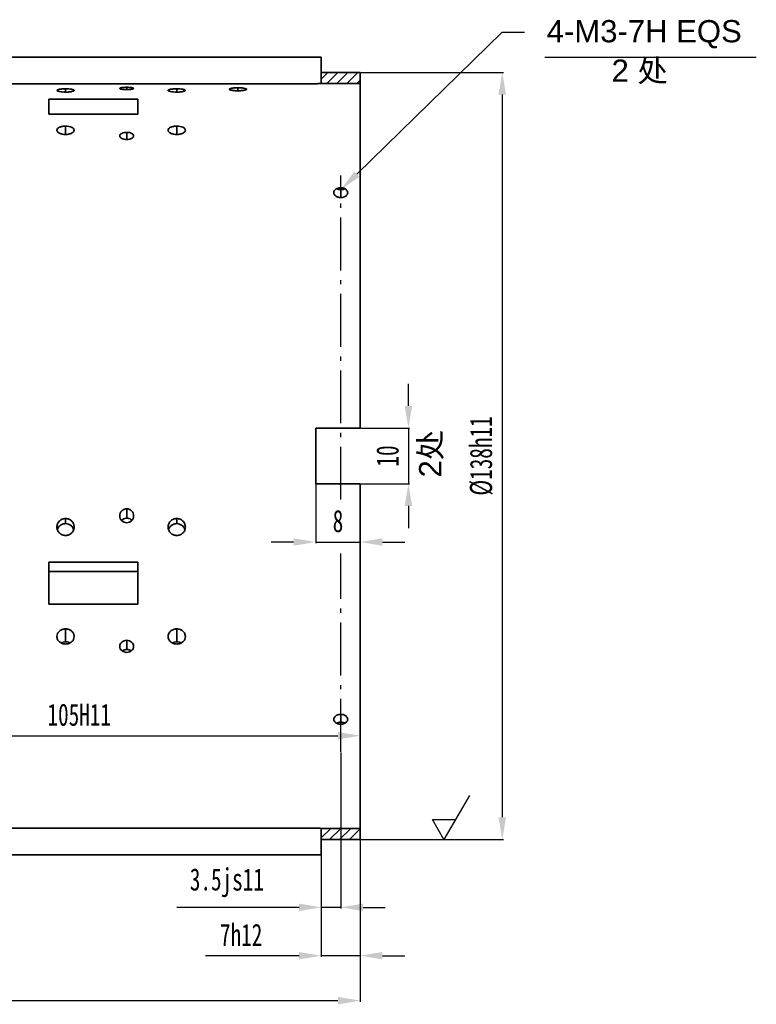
# Model space of a CAD drawing. Header units: millimetres. Extents: x -33921 to -29933, y -26486 to -26076.
# Tile 5 of 34: x -33650 to -33584, y -26283 to -26194. Entities that reach past the tile are written whole.
import ezdxf
from ezdxf import colors
from ezdxf.entities.mleader import LeaderData, LeaderLine
from ezdxf.math import Vec2, Vec3

# ---------------------------------------------------------------- set-up
doc = ezdxf.new("R2010")
doc.units = ezdxf.units.MM
doc.linetypes.add('GEN7A', pattern=[6.875, 4.75, -0.875, 0.375, -0.875])
doc.layers.add('尺寸', color=7, linetype='Continuous')
doc.layers.add('尺寸线', color=5, linetype='Continuous', lineweight=15)
doc.styles.add('SLDTEXTSTYLE5', font='TXT', dxfattribs={"width": 0.7})
doc.styles.get("Standard").update_dxf_attribs({"font": 'arial.ttf', "height": 1})
doc.dimstyles.new('1-2 v', dxfattribs={"dimtxt": 2, "dimasz": 2, "dimexe": 0.1, "dimexo": 0.05, "dimgap": 0.875, "dimtad": 1, "dimlfac": 2, "dimrnd": 1e-09, "dimzin": 12, "dimdsep": 46, "dimtxsty": 'SLDTEXTSTYLE5', "dimcen": 0.09, "dimclrd": 5, "dimclre": 5, "dimclrt": 5, "dimadec": 0, "dimazin": 3, "dimtfac": 1, "dimtmove": 0, "dimatfit": 3, "dimfxl": 1, "dimfrac": 2, "dimtolj": 1, "dimtzin": 12, "dimarcsym": 0})
pattern_1 = [(45, (-710.999, 1219.1839), (-0.449012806, 0.449012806), [])]

# ---------------------------------------------------------------- blocks, each defined once
blk = doc.blocks.new('*D577')
at = {"layer": 'Defpoints', "color": 0, "transparency": 16777216}
for p in [(-33619.472, -26267.969), (-33622.972, -26269.337), (-33619.472, -26278.421)]:
    blk.add_point(p, dxfattribs=at)
at = {"layer": '尺寸线', "color": 5, "lineweight": -2, "transparency": 16777216}
for p, q in [((-33619.472, -26268.019), (-33619.472, -26278.521)), ((-33622.972, -26269.387), (-33622.972, -26278.521)), ((-33624.972, -26278.421), (-33633.389, -26278.421)), ((-33619.472, -26278.421), (-33622.972, -26278.421)), ((-33617.472, -26278.421), (-33615.472, -26278.421))]:
    blk.add_line(p, q, dxfattribs=at)
at = {"layer": '尺寸线', "color": 5, "transparency": 16777216}
for points in [[(-33624.972, -26278.087), (-33624.972, -26278.754), (-33622.972, -26278.421)], [(-33617.472, -26278.087), (-33617.472, -26278.754), (-33619.472, -26278.421)]]:
    blk.add_solid(points, dxfattribs=at)
at = {"layer": '尺寸线', "color": 5, "transparency": 16777216, "insert": (-33630.181, -26276.546), "char_height": 2, "attachment_point": 5, "style": 'SLDTEXTSTYLE5'}
blk.add_mtext('\\A1;7h12', dxfattribs=at)
blk = doc.blocks.new('*D581')
at = {"layer": 'Defpoints', "color": 0, "transparency": 16777216}
for p in [(-33619.472, -26230.969), (-33619.472, -26235.969), (-33615.139, -26235.969)]:
    blk.add_point(p, dxfattribs=at)
at = {"layer": '尺寸线', "color": 5, "lineweight": -2, "transparency": 16777216}
for p, q in [((-33615.139, -26228.969), (-33615.139, -26226.969)), ((-33619.422, -26230.969), (-33615.039, -26230.969)), ((-33615.139, -26230.969), (-33615.139, -26235.969)), ((-33619.422, -26235.969), (-33615.039, -26235.969)), ((-33615.139, -26237.969), (-33615.139, -26239.969))]:
    blk.add_line(p, q, dxfattribs=at)
at = {"layer": '尺寸线', "color": 5, "transparency": 16777216}
for points in [[(-33615.473, -26228.969), (-33614.806, -26228.969), (-33615.139, -26230.969)], [(-33615.473, -26237.969), (-33614.806, -26237.969), (-33615.139, -26235.969)]]:
    blk.add_solid(points, dxfattribs=at)
at = {"layer": '尺寸线', "color": 5, "transparency": 16777216, "insert": (-33617.014, -26233.469), "char_height": 2, "attachment_point": 5, "rotation": 90, "style": 'SLDTEXTSTYLE5'}
blk.add_mtext('\\A1;10', dxfattribs=at)
blk = doc.blocks.new('*D582')
at = {"layer": 'Defpoints', "color": 0, "transparency": 16777216}
for p in [(-33623.472, -26235.969), (-33619.472, -26235.969), (-33619.472, -26241.213)]:
    blk.add_point(p, dxfattribs=at)
at = {"layer": '尺寸线', "color": 5, "lineweight": -2, "transparency": 16777216}
for p, q in [((-33623.472, -26236.019), (-33623.472, -26241.313)), ((-33619.472, -26236.019), (-33619.472, -26241.313)), ((-33625.472, -26241.213), (-33627.472, -26241.213)), ((-33623.472, -26241.213), (-33619.472, -26241.213)), ((-33617.472, -26241.213), (-33615.472, -26241.213))]:
    blk.add_line(p, q, dxfattribs=at)
at = {"layer": '尺寸线', "color": 5, "transparency": 16777216}
for points in [[(-33625.472, -26240.88), (-33625.472, -26241.546), (-33623.472, -26241.213)], [(-33617.472, -26240.88), (-33617.472, -26241.546), (-33619.472, -26241.213)]]:
    blk.add_solid(points, dxfattribs=at)
at = {"layer": '尺寸线', "color": 5, "transparency": 16777216, "insert": (-33621.472, -26239.338), "char_height": 2, "attachment_point": 5, "style": 'SLDTEXTSTYLE5'}
blk.add_mtext('\\A1;8', dxfattribs=at)
blk = doc.blocks.new('*D587')
at = {"layer": 'Defpoints', "color": 0, "transparency": 16777216}
for p in [(-33619.472, -26198.969), (-33619.472, -26267.969), (-33606.699, -26267.969)]:
    blk.add_point(p, dxfattribs=at)
at = {"layer": '尺寸线', "color": 5, "lineweight": -2, "transparency": 16777216}
for p, q in [((-33619.422, -26198.969), (-33606.599, -26198.969)), ((-33606.699, -26200.969), (-33606.699, -26265.969)), ((-33619.422, -26267.969), (-33606.599, -26267.969))]:
    blk.add_line(p, q, dxfattribs=at)
at = {"layer": '尺寸线', "color": 5, "transparency": 16777216}
for points in [[(-33607.033, -26200.969), (-33606.366, -26200.969), (-33606.699, -26198.969)], [(-33607.033, -26265.969), (-33606.366, -26265.969), (-33606.699, -26267.969)]]:
    blk.add_solid(points, dxfattribs=at)
at = {"layer": '尺寸线', "color": 5, "transparency": 16777216, "insert": (-33608.574, -26233.469), "char_height": 2, "attachment_point": 5, "rotation": 90, "style": 'SLDTEXTSTYLE5'}
blk.add_mtext('\\A1;%%C138h11', dxfattribs=at)
blk = doc.blocks.new('*D589')
at = {"layer": 'Defpoints', "color": 0, "transparency": 16777216}
for p in [(-33619.472, -26267.969), (-33688.472, -26268.594), (-33619.472, -26282.46)]:
    blk.add_point(p, dxfattribs=at)
at = {"layer": '尺寸线', "color": 5, "lineweight": -2, "transparency": 16777216}
for p, q in [((-33619.472, -26268.019), (-33619.472, -26282.56)), ((-33688.472, -26268.644), (-33688.472, -26282.56)), ((-33686.472, -26282.46), (-33621.472, -26282.46))]:
    blk.add_line(p, q, dxfattribs=at)
at = {"layer": '尺寸线', "color": 5, "transparency": 16777216}
for points in [[(-33686.472, -26282.126), (-33686.472, -26282.793), (-33688.472, -26282.46)], [(-33621.472, -26282.126), (-33621.472, -26282.793), (-33619.472, -26282.46)]]:
    blk.add_solid(points, dxfattribs=at)
at = {"layer": '尺寸线', "color": 5, "transparency": 16777216, "insert": (-33654.061, -26280.585), "char_height": 2, "attachment_point": 5, "style": 'SLDTEXTSTYLE5'}
blk.add_mtext('\\A1;138h11', dxfattribs=at)
blk = doc.blocks.new('*D590')
at = {"layer": 'Defpoints', "color": 0, "transparency": 16777216}
for p in [(-33619.472, -26258.631), (-33671.966, -26266.969), (-33619.472, -26266.969)]:
    blk.add_point(p, dxfattribs=at)
at = {"layer": '尺寸线', "color": 5, "lineweight": -2, "transparency": 16777216}
for p, q in [((-33671.966, -26266.919), (-33671.966, -26258.531)), ((-33669.966, -26258.631), (-33621.472, -26258.631)), ((-33619.472, -26266.919), (-33619.472, -26258.531))]:
    blk.add_line(p, q, dxfattribs=at)
at = {"layer": '尺寸线', "color": 5, "transparency": 16777216}
for points in [[(-33669.966, -26258.297), (-33669.966, -26258.964), (-33671.966, -26258.631)], [(-33621.472, -26258.297), (-33621.472, -26258.964), (-33619.472, -26258.631)]]:
    blk.add_solid(points, dxfattribs=at)
at = {"layer": '尺寸线', "color": 5, "transparency": 16777216, "insert": (-33644.741, -26256.756), "char_height": 2, "attachment_point": 5, "style": 'SLDTEXTSTYLE5'}
blk.add_mtext('\\A1;105H11', dxfattribs=at)
blk = doc.blocks.new('*D592')
at = {"layer": 'Defpoints', "color": 0, "transparency": 16777216}
for p in [(-33621.222, -26260.078), (-33622.972, -26267.969), (-33621.222, -26274.071)]:
    blk.add_point(p, dxfattribs=at)
at = {"layer": '尺寸线', "color": 5, "lineweight": -2, "transparency": 16777216}
for p, q in [((-33621.222, -26260.128), (-33621.222, -26274.171)), ((-33622.972, -26268.019), (-33622.972, -26274.171)), ((-33624.972, -26274.071), (-33635.956, -26274.071)), ((-33621.222, -26274.071), (-33622.972, -26274.071)), ((-33619.222, -26274.071), (-33617.222, -26274.071))]:
    blk.add_line(p, q, dxfattribs=at)
at = {"layer": '尺寸线', "color": 5, "transparency": 16777216}
for points in [[(-33624.972, -26273.737), (-33624.972, -26274.404), (-33622.972, -26274.071)], [(-33619.222, -26273.737), (-33619.222, -26274.404), (-33621.222, -26274.071)]]:
    blk.add_solid(points, dxfattribs=at)
at = {"layer": '尺寸线', "color": 5, "transparency": 16777216, "insert": (-33631.464, -26271.862), "char_height": 2, "attachment_point": 5, "style": 'SLDTEXTSTYLE5'}
blk.add_mtext('\\A1;3.5js11', dxfattribs=at)

msp = doc.modelspace()

# ---------------------------------------------------------------- hatches: boundary and pattern name
at = {"layer": '尺寸', "linetype": 'Continuous', "lineweight": 18}
h = msp.add_hatch(dxfattribs=at)
h.set_pattern_fill('ANSI31', color=5, scale=0.2, style=0)
h.set_pattern_definition(pattern_1)
h.paths.add_polyline_path([(-33622.9723, -26199.9686), (-33619.4723, -26199.9686), (-33619.4723, -26198.9686), (-33622.9723, -26198.9686)], flags=0)
h = msp.add_hatch(dxfattribs=at)
h.set_pattern_fill('ANSI31', color=5, scale=0.2, style=0)
h.set_pattern_definition(pattern_1)
h.paths.add_polyline_path([(-33619.4723, -26266.9686), (-33622.9723, -26266.9686), (-33622.9723, -26267.9686), (-33619.4723, -26267.9686)], flags=0)

# ---------------------------------------------------------------- linework, layer by layer
at = {"color": 7, "linetype": 'Continuous', "lineweight": 35}
for p, q in [((-33622.9723, -26197.5999), (-33668.3373, -26197.5999)), ((-33622.9723, -26197.5999), (-33622.9723, -26198.9686)), ((-33622.9723, -26199.9686), (-33622.9723, -26198.9686)), ((-33619.4723, -26198.9686), (-33622.9723, -26198.9686)), ((-33619.4723, -26199.9686), (-33619.4723, -26198.9686)), ((-33668.3373, -26200.0022), (-33624.4723, -26200.0022)), ((-33645.9723, -26200.7407), (-33645.9723, -26200.445)), ((-33640.4723, -26200.5119), (-33640.4723, -26200.3075)), ((-33635.9723, -26200.7407), (-33635.9723, -26200.445)), ((-33630.4723, -26200.6209), (-33630.4723, -26200.3518)), ((-33619.4723, -26199.9686), (-33622.9723, -26199.9686)), ((-33619.4723, -26230.9686), (-33619.4723, -26199.9686)), ((-33639.4723, -26201.361), (-33647.4723, -26201.361)), ((-33647.4723, -26202.729), (-33647.4723, -26201.361)), ((-33639.4723, -26201.361), (-33639.4723, -26202.729)), ((-33647.4723, -26202.729), (-33639.4723, -26202.729)), ((-33645.9723, -26204.5524), (-33645.9723, -26203.8009)), ((-33635.9723, -26204.5524), (-33635.9723, -26203.8009)), ((-33640.4723, -26205.0103), (-33640.4723, -26204.3597)), ((-33621.2223, -26209.5193), (-33621.2223, -26210.2265)), ((-33619.4723, -26230.9686), (-33623.4723, -26230.9686)), ((-33623.4723, -26235.9686), (-33623.4723, -26230.9686)), ((-33623.4723, -26235.9686), (-33619.4723, -26235.9686)), ((-33619.4723, -26266.9686), (-33619.4723, -26235.9686)), ((-33640.4723, -26238.222), (-33640.4723, -26239.0594)), ((-33645.9723, -26239.0982), (-33645.9723, -26239.5562)), ((-33635.9723, -26239.0982), (-33635.9723, -26239.5562)), ((-33639.4723, -26243.0264), (-33647.4723, -26243.0264)), ((-33647.4723, -26246.7852), (-33647.4723, -26243.0264)), ((-33639.4723, -26243.0264), (-33639.4723, -26246.7852)), ((-33647.4723, -26243.8486), (-33639.4723, -26243.8486)), ((-33647.4723, -26246.7852), (-33639.4723, -26246.7852)), ((-33645.9723, -26249.0275), (-33645.9723, -26250.1913)), ((-33635.9723, -26249.0275), (-33635.9723, -26250.1913)), ((-33640.4723, -26250.0493), (-33640.4723, -26250.8812)), ((-33621.2223, -26257.4178), (-33621.2223, -26256.7106)), ((-33624.4723, -26266.935), (-33668.3373, -26266.935)), ((-33622.9723, -26266.9686), (-33619.4723, -26266.9686)), ((-33622.9723, -26267.9686), (-33622.9723, -26266.9686)), ((-33619.4723, -26267.9686), (-33619.4723, -26266.9686)), ((-33622.9723, -26267.9686), (-33619.4723, -26267.9686)), ((-33622.9723, -26267.9686), (-33622.9723, -26269.3372)), ((-33668.3373, -26269.3372), (-33622.9723, -26269.3372))]:
    msp.add_line(p, q, dxfattribs=at)
at = {"color": 1, "linetype": 'GEN7A'}
for p, q in [((-33621.2223, -26237.399), (-33621.2223, -26208.2285)), ((-33621.2223, -26260.0778), (-33621.2223, -26242.2444))]:
    msp.add_line(p, q, dxfattribs=at)
msp.add_lwpolyline([(-33609.6616, -26264.0086), (-33611.9479, -26267.9686), (-33612.9872, -26266.1686), (-33610.9087, -26266.1686)])
at = {"color": 7, "linetype": 'Continuous', "lineweight": 35}
for points, knots in [([(-33645.9723, -26200.445), (-33646.0235, -26200.445), (-33646.0739, -26200.4458), (-33646.1729, -26200.4491), (-33646.2221, -26200.4516), (-33646.316, -26200.4583), (-33646.3605, -26200.4623), (-33646.4447, -26200.472), (-33646.4846, -26200.4776), (-33646.5919, -26200.4964), (-33646.6496, -26200.5117), (-33646.7269, -26200.5457), (-33646.7473, -26200.5647), (-33646.7474, -26200.5936), (-33646.7424, -26200.6035), (-33646.7226, -26200.6229), (-33646.708, -26200.6324), (-33646.6692, -26200.6512), (-33646.645, -26200.6603), (-33646.5889, -26200.6774), (-33646.5569, -26200.6854), (-33646.4485, -26200.7079), (-33646.3632, -26200.7199), (-33646.1754, -26200.7364), (-33646.0747, -26200.7407), (-33645.9723, -26200.7407)], [0, 0, 0, 0, 0.0625, 0.0625, 0.125, 0.125, 0.1875, 0.1875, 0.25, 0.25, 0.375, 0.375, 0.5, 0.5, 0.5625, 0.5625, 0.625, 0.625, 0.6875, 0.6875, 0.75, 0.75, 0.875, 0.875, 1, 1, 1, 1]), ([(-33645.9723, -26200.7407), (-33645.9211, -26200.7407), (-33645.8708, -26200.7397), (-33645.7718, -26200.7355), (-33645.7225, -26200.7323), (-33645.6287, -26200.7241), (-33645.5842, -26200.719), (-33645.5, -26200.7072), (-33645.4601, -26200.7004), (-33645.3528, -26200.6782), (-33645.2951, -26200.6606), (-33645.2178, -26200.6234), (-33645.1974, -26200.6034), (-33645.1973, -26200.5745), (-33645.2023, -26200.5648), (-33645.2221, -26200.5463), (-33645.2367, -26200.5374), (-33645.2755, -26200.5203), (-33645.2997, -26200.5121), (-33645.3558, -26200.4972), (-33645.3878, -26200.4903), (-33645.4962, -26200.4713), (-33645.5815, -26200.4616), (-33645.7693, -26200.4484), (-33645.8699, -26200.445), (-33645.9723, -26200.445)], [0, 0, 0, 0, 0.0625, 0.0625, 0.125, 0.125, 0.1875, 0.1875, 0.25, 0.25, 0.375, 0.375, 0.5, 0.5, 0.5625, 0.5625, 0.625, 0.625, 0.6875, 0.6875, 0.75, 0.75, 0.875, 0.875, 1, 1, 1, 1]), ([(-33640.4723, -26200.3075), (-33640.5557, -26200.3075), (-33640.6375, -26200.3099), (-33640.7894, -26200.3192), (-33640.8588, -26200.3261), (-33640.9734, -26200.3435), (-33641.0195, -26200.3542), (-33641.081, -26200.3776), (-33641.0972, -26200.3906), (-33641.0975, -26200.417), (-33641.0817, -26200.4306), (-33641.0201, -26200.4563), (-33640.9748, -26200.4683), (-33640.8587, -26200.489), (-33640.7899, -26200.4974), (-33640.6375, -26200.5089), (-33640.5557, -26200.5119), (-33640.4723, -26200.5119)], [0, 0, 0, 0, 0.125, 0.125, 0.25, 0.25, 0.375, 0.375, 0.5, 0.5, 0.625, 0.625, 0.75, 0.75, 0.875, 0.875, 1, 1, 1, 1]), ([(-33640.4723, -26200.5119), (-33640.389, -26200.5119), (-33640.3072, -26200.5089), (-33640.1551, -26200.4974), (-33640.0856, -26200.489), (-33639.9708, -26200.4685), (-33639.9247, -26200.4563), (-33639.8633, -26200.4307), (-33639.8473, -26200.4171), (-33639.8474, -26200.3906), (-33639.8634, -26200.3777), (-33639.9252, -26200.3541), (-33639.9704, -26200.3437), (-33640.0863, -26200.3261), (-33640.155, -26200.3192), (-33640.3072, -26200.3099), (-33640.389, -26200.3075), (-33640.4723, -26200.3075)], [0, 0, 0, 0, 0.125, 0.125, 0.25, 0.25, 0.375, 0.375, 0.5, 0.5, 0.625, 0.625, 0.75, 0.75, 0.875, 0.875, 1, 1, 1, 1]), ([(-33635.9723, -26200.445), (-33636.0235, -26200.445), (-33636.0739, -26200.4458), (-33636.1729, -26200.4491), (-33636.2221, -26200.4516), (-33636.316, -26200.4583), (-33636.3605, -26200.4623), (-33636.4447, -26200.472), (-33636.4846, -26200.4776), (-33636.5919, -26200.4964), (-33636.6496, -26200.5117), (-33636.7269, -26200.5457), (-33636.7473, -26200.5647), (-33636.7474, -26200.5936), (-33636.7424, -26200.6035), (-33636.7226, -26200.6229), (-33636.708, -26200.6324), (-33636.6692, -26200.6512), (-33636.645, -26200.6603), (-33636.5889, -26200.6774), (-33636.5569, -26200.6854), (-33636.4485, -26200.7079), (-33636.3632, -26200.7199), (-33636.1754, -26200.7364), (-33636.0747, -26200.7407), (-33635.9723, -26200.7407)], [0, 0, 0, 0, 0.0625, 0.0625, 0.125, 0.125, 0.1875, 0.1875, 0.25, 0.25, 0.375, 0.375, 0.5, 0.5, 0.5625, 0.5625, 0.625, 0.625, 0.6875, 0.6875, 0.75, 0.75, 0.875, 0.875, 1, 1, 1, 1]), ([(-33635.9723, -26200.7407), (-33635.9211, -26200.7407), (-33635.8708, -26200.7397), (-33635.7718, -26200.7355), (-33635.7225, -26200.7323), (-33635.6287, -26200.7241), (-33635.5842, -26200.719), (-33635.5, -26200.7072), (-33635.4601, -26200.7004), (-33635.3528, -26200.6782), (-33635.2951, -26200.6606), (-33635.2178, -26200.6234), (-33635.1974, -26200.6034), (-33635.1973, -26200.5745), (-33635.2023, -26200.5648), (-33635.2221, -26200.5463), (-33635.2367, -26200.5374), (-33635.2755, -26200.5203), (-33635.2997, -26200.5121), (-33635.3558, -26200.4972), (-33635.3878, -26200.4903), (-33635.4962, -26200.4713), (-33635.5815, -26200.4616), (-33635.7693, -26200.4484), (-33635.8699, -26200.445), (-33635.9723, -26200.445)], [0, 0, 0, 0, 0.0625, 0.0625, 0.125, 0.125, 0.1875, 0.1875, 0.25, 0.25, 0.375, 0.375, 0.5, 0.5, 0.5625, 0.5625, 0.625, 0.625, 0.6875, 0.6875, 0.75, 0.75, 0.875, 0.875, 1, 1, 1, 1]), ([(-33630.4723, -26200.3518), (-33630.4916, -26200.3518), (-33630.5319, -26200.3519), (-33630.5944, -26200.353), (-33630.6612, -26200.355), (-33630.7313, -26200.3582), (-33630.8039, -26200.3627), (-33630.8775, -26200.3688), (-33630.9505, -26200.3767), (-33631.0566, -26200.3913), (-33631.1648, -26200.4149), (-33631.2344, -26200.4471), (-33631.2567, -26200.483), (-33631.2123, -26200.5293), (-33631.0725, -26200.5701), (-33630.9103, -26200.5954), (-33630.7924, -26200.608), (-33630.6779, -26200.6159), (-33630.5716, -26200.6202), (-33630.504, -26200.6207), (-33630.4723, -26200.6209)], [0, 0, 0, 0, 0.023807, 0.0497199, 0.0777384, 0.1078625, 0.1400918, 0.1744259, 0.2108647, 0.2494077, 0.3487352, 0.4327108, 0.5012862, 0.6089931, 0.7508897, 0.8114419, 0.8666325, 0.9164579, 0.9609147, 1, 1, 1, 1]), ([(-33630.4723, -26200.6209), (-33630.4531, -26200.6208), (-33630.4128, -26200.6206), (-33630.3503, -26200.6191), (-33630.2835, -26200.6164), (-33630.2133, -26200.6123), (-33630.1408, -26200.6065), (-33630.0672, -26200.5989), (-33629.9942, -26200.5893), (-33629.8881, -26200.5715), (-33629.7799, -26200.544), (-33629.7103, -26200.5088), (-33629.688, -26200.4714), (-33629.7323, -26200.4279), (-33629.8722, -26200.3923), (-33630.0344, -26200.3716), (-33630.1523, -26200.3615), (-33630.2668, -26200.3554), (-33630.373, -26200.3522), (-33630.4407, -26200.3519), (-33630.4723, -26200.3518)], [0, 0, 0, 0, 0.023807, 0.0497199, 0.0777384, 0.1078625, 0.1400918, 0.1744259, 0.2108647, 0.2494077, 0.3487352, 0.4327108, 0.5012862, 0.6089931, 0.7508897, 0.8114419, 0.8666325, 0.9164579, 0.9609147, 1, 1, 1, 1]), ([(-33624.4723, -26200.0022), (-33624.4426, -26200.0021), (-33624.3811, -26200.0021), (-33624.2859, -26200.0015), (-33624.1852, -26200.0007), (-33624.0796, -26199.9995), (-33623.9699, -26199.998), (-33623.8573, -26199.9961), (-33623.7431, -26199.9939), (-33623.6287, -26199.9914), (-33623.5161, -26199.9885), (-33623.3859, -26199.9846), (-33623.2538, -26199.9802), (-33623.1372, -26199.976), (-33623.0557, -26199.9727), (-33623.0047, -26199.9704), (-33622.977, -26199.9689), (-33622.9738, -26199.9687), (-33622.9723, -26199.9686)], [0, 0, 0, 0, 0.037827, 0.0783759, 0.121647, 0.1676403, 0.2163559, 0.2677938, 0.3219541, 0.3788366, 0.4384412, 0.5007678, 0.6026611, 0.6970822, 0.7840285, 0.8634978, 0.9354886, 1, 1, 1, 1]), ([(-33645.9723, -26203.8009), (-33646.0235, -26203.8009), (-33646.0739, -26203.8032), (-33646.1729, -26203.8124), (-33646.2221, -26203.8193), (-33646.316, -26203.8375), (-33646.3605, -26203.8486), (-33646.4447, -26203.8749), (-33646.4846, -26203.8902), (-33646.5919, -26203.9407), (-33646.6496, -26203.9816), (-33646.7269, -26204.0705), (-33646.7473, -26204.1195), (-33646.7474, -26204.193), (-33646.7424, -26204.218), (-33646.7226, -26204.2666), (-33646.708, -26204.2903), (-33646.6692, -26204.3365), (-33646.645, -26204.359), (-33646.5889, -26204.4006), (-33646.5569, -26204.4201), (-33646.4485, -26204.4743), (-33646.3632, -26204.5029), (-33646.1754, -26204.5422), (-33646.0747, -26204.5524), (-33645.9723, -26204.5524)], [0, 0, 0, 0, 0.0625, 0.0625, 0.125, 0.125, 0.1875, 0.1875, 0.25, 0.25, 0.375, 0.375, 0.5, 0.5, 0.5625, 0.5625, 0.625, 0.625, 0.6875, 0.6875, 0.75, 0.75, 0.875, 0.875, 1, 1, 1, 1]), ([(-33645.9723, -26204.5524), (-33645.9211, -26204.5524), (-33645.8708, -26204.5498), (-33645.7718, -26204.5399), (-33645.7225, -26204.5324), (-33645.6287, -26204.5128), (-33645.5842, -26204.5008), (-33645.5, -26204.4726), (-33645.4601, -26204.4562), (-33645.3528, -26204.4027), (-33645.2951, -26204.3598), (-33645.2178, -26204.2679), (-33645.1974, -26204.2181), (-33645.1973, -26204.1446), (-33645.2023, -26204.1198), (-33645.2221, -26204.072), (-33645.2367, -26204.0488), (-33645.2755, -26204.0041), (-33645.2997, -26203.9825), (-33645.3558, -26203.9427), (-33645.3878, -26203.9243), (-33645.4962, -26203.8732), (-33645.5815, -26203.8466), (-33645.7693, -26203.8103), (-33645.8699, -26203.8009), (-33645.9723, -26203.8009)], [0, 0, 0, 0, 0.0625, 0.0625, 0.125, 0.125, 0.1875, 0.1875, 0.25, 0.25, 0.375, 0.375, 0.5, 0.5, 0.5625, 0.5625, 0.625, 0.625, 0.6875, 0.6875, 0.75, 0.75, 0.875, 0.875, 1, 1, 1, 1]), ([(-33635.9723, -26203.8009), (-33636.0235, -26203.8009), (-33636.0739, -26203.8032), (-33636.1729, -26203.8124), (-33636.2221, -26203.8193), (-33636.316, -26203.8375), (-33636.3605, -26203.8486), (-33636.4447, -26203.8749), (-33636.4846, -26203.8902), (-33636.5919, -26203.9407), (-33636.6496, -26203.9816), (-33636.7269, -26204.0705), (-33636.7473, -26204.1195), (-33636.7474, -26204.193), (-33636.7424, -26204.218), (-33636.7226, -26204.2666), (-33636.708, -26204.2903), (-33636.6692, -26204.3365), (-33636.645, -26204.359), (-33636.5889, -26204.4006), (-33636.5569, -26204.4201), (-33636.4485, -26204.4743), (-33636.3632, -26204.5029), (-33636.1754, -26204.5422), (-33636.0747, -26204.5524), (-33635.9723, -26204.5524)], [0, 0, 0, 0, 0.0625, 0.0625, 0.125, 0.125, 0.1875, 0.1875, 0.25, 0.25, 0.375, 0.375, 0.5, 0.5, 0.5625, 0.5625, 0.625, 0.625, 0.6875, 0.6875, 0.75, 0.75, 0.875, 0.875, 1, 1, 1, 1]), ([(-33635.9723, -26204.5524), (-33635.9211, -26204.5524), (-33635.8708, -26204.5498), (-33635.7718, -26204.5399), (-33635.7225, -26204.5324), (-33635.6287, -26204.5128), (-33635.5842, -26204.5008), (-33635.5, -26204.4726), (-33635.4601, -26204.4562), (-33635.3528, -26204.4027), (-33635.2951, -26204.3598), (-33635.2178, -26204.2679), (-33635.1974, -26204.2181), (-33635.1973, -26204.1446), (-33635.2023, -26204.1198), (-33635.2221, -26204.072), (-33635.2367, -26204.0488), (-33635.2755, -26204.0041), (-33635.2997, -26203.9825), (-33635.3558, -26203.9427), (-33635.3878, -26203.9243), (-33635.4962, -26203.8732), (-33635.5815, -26203.8466), (-33635.7693, -26203.8103), (-33635.8699, -26203.8009), (-33635.9723, -26203.8009)], [0, 0, 0, 0, 0.0625, 0.0625, 0.125, 0.125, 0.1875, 0.1875, 0.25, 0.25, 0.375, 0.375, 0.5, 0.5, 0.5625, 0.5625, 0.625, 0.625, 0.6875, 0.6875, 0.75, 0.75, 0.875, 0.875, 1, 1, 1, 1]), ([(-33640.4723, -26204.3597), (-33640.5557, -26204.3597), (-33640.6375, -26204.368), (-33640.7896, -26204.4), (-33640.8591, -26204.4238), (-33640.9739, -26204.4826), (-33641.02, -26204.5182), (-33641.0814, -26204.5952), (-33641.0974, -26204.6374), (-33641.0973, -26204.7216), (-33641.0813, -26204.764), (-33641.0195, -26204.8434), (-33640.9743, -26204.8798), (-33640.8584, -26204.9422), (-33640.7897, -26204.9671), (-33640.6375, -26205.0013), (-33640.5557, -26205.0103), (-33640.4723, -26205.0103)], [0, 0, 0, 0, 0.125, 0.125, 0.25, 0.25, 0.375, 0.375, 0.5, 0.5, 0.625, 0.625, 0.75, 0.75, 0.875, 0.875, 1, 1, 1, 1]), ([(-33640.4723, -26205.0103), (-33640.389, -26205.0103), (-33640.3072, -26205.0013), (-33640.1553, -26204.9672), (-33640.0859, -26204.942), (-33639.9713, -26204.8803), (-33639.9252, -26204.8433), (-33639.8637, -26204.7645), (-33639.8475, -26204.7218), (-33639.8472, -26204.6376), (-33639.863, -26204.5957), (-33639.9246, -26204.5182), (-33639.9699, -26204.4831), (-33640.086, -26204.4235), (-33640.1548, -26204.4001), (-33640.3072, -26204.368), (-33640.389, -26204.3597), (-33640.4723, -26204.3597)], [0, 0, 0, 0, 0.125, 0.125, 0.25, 0.25, 0.375, 0.375, 0.5, 0.5, 0.625, 0.625, 0.75, 0.75, 0.875, 0.875, 1, 1, 1, 1]), ([(-33621.2223, -26209.3427), (-33621.2401, -26209.343), (-33621.2775, -26209.3436), (-33621.3359, -26209.3492), (-33621.3986, -26209.3593), (-33621.4646, -26209.3755), (-33621.5323, -26209.3985), (-33621.6001, -26209.4294), (-33621.7131, -26209.4974), (-33621.8202, -26209.616), (-33621.8593, -26209.7813), (-33621.8192, -26209.947), (-33621.7021, -26210.0792), (-33621.5554, -26210.1618), (-33621.4363, -26210.2022), (-33621.3252, -26210.2231), (-33621.2547, -26210.2255), (-33621.2223, -26210.2265)], [0, 0, 0, 0, 0.0272852, 0.057366, 0.0902417, 0.1259119, 0.1643759, 0.2056331, 0.2496826, 0.3930151, 0.5011749, 0.6083858, 0.7496105, 0.8251337, 0.8920475, 0.9503397, 1, 1, 1, 1]), ([(-33621.2223, -26209.5193), (-33621.2922, -26209.5141), (-33621.4057, -26209.5055), (-33621.5287, -26209.4662), (-33621.5764, -26209.4379), (-33621.5904, -26209.4295)], [0, 0, 0, 0, 0.5308446, 0.8613581, 1, 1, 1, 1]), ([(-33621.2223, -26210.2265), (-33621.2046, -26210.2262), (-33621.1671, -26210.2256), (-33621.1087, -26210.2197), (-33621.046, -26210.2091), (-33620.9801, -26210.1924), (-33620.9124, -26210.1686), (-33620.8446, -26210.1368), (-33620.7316, -26210.0669), (-33620.6245, -26209.946), (-33620.5854, -26209.7792), (-33620.6255, -26209.615), (-33620.7426, -26209.4854), (-33620.8892, -26209.4051), (-33621.0083, -26209.366), (-33621.1195, -26209.3459), (-33621.1899, -26209.3437), (-33621.2223, -26209.3427)], [0, 0, 0, 0, 0.0272852, 0.0573659, 0.0902417, 0.1259119, 0.1643759, 0.2056331, 0.2496826, 0.3930151, 0.5011749, 0.6083858, 0.7496105, 0.8251337, 0.8920475, 0.9503397, 1, 1, 1, 1]), ([(-33620.8542, -26209.4295), (-33620.8684, -26209.4379), (-33620.9161, -26209.4662), (-33621.0391, -26209.5055), (-33621.1524, -26209.5141), (-33621.2223, -26209.5193)], [0, 0, 0, 0, 0.1396067, 0.4690639, 1, 1, 1, 1]), ([(-33640.4723, -26238.222), (-33640.5557, -26238.222), (-33640.6375, -26238.2388), (-33640.7894, -26238.303), (-33640.8588, -26238.3505), (-33640.9734, -26238.4671), (-33641.0195, -26238.5373), (-33641.081, -26238.6878), (-33641.0972, -26238.7697), (-33641.0975, -26238.9322), (-33641.0817, -26239.0136), (-33641.0201, -26239.1648), (-33640.9748, -26239.2338), (-33640.8587, -26239.3512), (-33640.7899, -26239.3976), (-33640.6375, -26239.4612), (-33640.5557, -26239.4778), (-33640.4723, -26239.4778)], [0, 0, 0, 0, 0.125, 0.125, 0.25, 0.25, 0.375, 0.375, 0.5, 0.5, 0.625, 0.625, 0.75, 0.75, 0.875, 0.875, 1, 1, 1, 1]), ([(-33640.4723, -26239.4778), (-33640.389, -26239.4778), (-33640.3072, -26239.4612), (-33640.1551, -26239.3977), (-33640.0856, -26239.3507), (-33639.9708, -26239.2347), (-33639.9247, -26239.1648), (-33639.8633, -26239.0145), (-33639.8473, -26238.9327), (-33639.8474, -26238.7702), (-33639.8634, -26238.6887), (-33639.9252, -26238.5372), (-33639.9704, -26238.468), (-33640.0863, -26238.35), (-33640.155, -26238.3032), (-33640.3072, -26238.2387), (-33640.389, -26238.222), (-33640.4723, -26238.222)], [0, 0, 0, 0, 0.125, 0.125, 0.25, 0.25, 0.375, 0.375, 0.5, 0.5, 0.625, 0.625, 0.75, 0.75, 0.875, 0.875, 1, 1, 1, 1]), ([(-33645.9723, -26239.0982), (-33646.0235, -26239.0982), (-33646.0739, -26239.1031), (-33646.1729, -26239.1225), (-33646.2221, -26239.1372), (-33646.316, -26239.1756), (-33646.3605, -26239.199), (-33646.4447, -26239.2544), (-33646.4846, -26239.2867), (-33646.5919, -26239.3923), (-33646.6496, -26239.4774), (-33646.7269, -26239.6607), (-33646.7473, -26239.7609), (-33646.7474, -26239.9098), (-33646.7424, -26239.9601), (-33646.7226, -26240.0576), (-33646.708, -26240.105), (-33646.6692, -26240.1969), (-33646.645, -26240.2414), (-33646.5889, -26240.3236), (-33646.5569, -26240.3619), (-33646.4485, -26240.4682), (-33646.3632, -26240.5238), (-33646.1754, -26240.6), (-33646.0747, -26240.6197), (-33645.9723, -26240.6197)], [0, 0, 0, 0, 0.0625, 0.0625, 0.125, 0.125, 0.1875, 0.1875, 0.25, 0.25, 0.375, 0.375, 0.5, 0.5, 0.5625, 0.5625, 0.625, 0.625, 0.6875, 0.6875, 0.75, 0.75, 0.875, 0.875, 1, 1, 1, 1]), ([(-33646.7001, -26240.0894), (-33646.6913, -26240.0541), (-33646.6616, -26239.9356), (-33646.5248, -26239.7675), (-33646.3118, -26239.617), (-33646.1135, -26239.5608), (-33645.9996, -26239.5571), (-33645.9723, -26239.5562)], [0, 0, 0, 0, 0.1136091, 0.3810372, 0.6485195, 0.9160027, 1, 1, 1, 1]), ([(-33645.9723, -26240.6197), (-33645.9211, -26240.6197), (-33645.8708, -26240.6148), (-33645.7718, -26240.5956), (-33645.7225, -26240.581), (-33645.6287, -26240.543), (-33645.5842, -26240.5197), (-33645.5, -26240.4647), (-33645.4601, -26240.4327), (-33645.3528, -26240.3278), (-33645.2951, -26240.2431), (-33645.2178, -26240.0604), (-33645.1974, -26239.9604), (-33645.1973, -26239.8116), (-33645.2023, -26239.7612), (-33645.2221, -26239.6635), (-33645.2367, -26239.616), (-33645.2755, -26239.5238), (-33645.2997, -26239.4791), (-33645.3558, -26239.3964), (-33645.3878, -26239.3579), (-33645.4962, -26239.251), (-33645.5815, -26239.1949), (-33645.7693, -26239.1181), (-33645.8699, -26239.0982), (-33645.9723, -26239.0982)], [0, 0, 0, 0, 0.0625, 0.0625, 0.125, 0.125, 0.1875, 0.1875, 0.25, 0.25, 0.375, 0.375, 0.5, 0.5, 0.5625, 0.5625, 0.625, 0.625, 0.6875, 0.6875, 0.75, 0.75, 0.875, 0.875, 1, 1, 1, 1]), ([(-33645.9723, -26239.5562), (-33645.8851, -26239.5646), (-33645.7105, -26239.5814), (-33645.4807, -26239.7138), (-33645.3122, -26239.8879), (-33645.2631, -26240.0294), (-33645.2422, -26240.0895)], [0, 0, 0, 0, 0.26750149, 0.53500146, 0.80254062, 1, 1, 1, 1]), ([(-33640.932, -26239.2693), (-33640.9255, -26239.2598), (-33640.8794, -26239.1917), (-33640.7409, -26239.1116), (-33640.5848, -26239.0628), (-33640.4935, -26239.0601), (-33640.4723, -26239.0594)], [0, 0, 0, 0, 0.0664247, 0.4761015, 0.878738, 1, 1, 1, 1]), ([(-33640.4723, -26239.0594), (-33640.4035, -26239.0667), (-33640.2659, -26239.0811), (-33640.1057, -26239.1633), (-33640.0398, -26239.2427), (-33640.0178, -26239.2692)], [0, 0, 0, 0, 0.399766, 0.7994101, 1, 1, 1, 1]), ([(-33635.9723, -26239.0982), (-33636.0235, -26239.0982), (-33636.0739, -26239.1031), (-33636.1729, -26239.1225), (-33636.2221, -26239.1372), (-33636.316, -26239.1756), (-33636.3605, -26239.199), (-33636.4447, -26239.2544), (-33636.4846, -26239.2867), (-33636.5919, -26239.3923), (-33636.6496, -26239.4774), (-33636.7269, -26239.6607), (-33636.7473, -26239.7609), (-33636.7474, -26239.9098), (-33636.7424, -26239.9601), (-33636.7226, -26240.0576), (-33636.708, -26240.105), (-33636.6692, -26240.1969), (-33636.645, -26240.2414), (-33636.5889, -26240.3236), (-33636.5569, -26240.3619), (-33636.4485, -26240.4682), (-33636.3632, -26240.5238), (-33636.1754, -26240.6), (-33636.0747, -26240.6197), (-33635.9723, -26240.6197)], [0, 0, 0, 0, 0.0625, 0.0625, 0.125, 0.125, 0.1875, 0.1875, 0.25, 0.25, 0.375, 0.375, 0.5, 0.5, 0.5625, 0.5625, 0.625, 0.625, 0.6875, 0.6875, 0.75, 0.75, 0.875, 0.875, 1, 1, 1, 1]), ([(-33636.7001, -26240.0894), (-33636.6913, -26240.0541), (-33636.6616, -26239.9356), (-33636.5248, -26239.7675), (-33636.3118, -26239.617), (-33636.1135, -26239.5608), (-33635.9996, -26239.5571), (-33635.9723, -26239.5562)], [0, 0, 0, 0, 0.1136091, 0.3810372, 0.6485196, 0.9160027, 1, 1, 1, 1]), ([(-33635.9723, -26240.6197), (-33635.9211, -26240.6197), (-33635.8708, -26240.6148), (-33635.7718, -26240.5956), (-33635.7225, -26240.581), (-33635.6287, -26240.543), (-33635.5842, -26240.5197), (-33635.5, -26240.4647), (-33635.4601, -26240.4327), (-33635.3528, -26240.3278), (-33635.2951, -26240.2431), (-33635.2178, -26240.0604), (-33635.1974, -26239.9604), (-33635.1973, -26239.8116), (-33635.2023, -26239.7612), (-33635.2221, -26239.6635), (-33635.2367, -26239.616), (-33635.2755, -26239.5238), (-33635.2997, -26239.4791), (-33635.3558, -26239.3964), (-33635.3878, -26239.3579), (-33635.4962, -26239.251), (-33635.5815, -26239.1949), (-33635.7693, -26239.1181), (-33635.8699, -26239.0982), (-33635.9723, -26239.0982)], [0, 0, 0, 0, 0.0625, 0.0625, 0.125, 0.125, 0.1875, 0.1875, 0.25, 0.25, 0.375, 0.375, 0.5, 0.5, 0.5625, 0.5625, 0.625, 0.625, 0.6875, 0.6875, 0.75, 0.75, 0.875, 0.875, 1, 1, 1, 1]), ([(-33635.9723, -26239.5562), (-33635.8851, -26239.5646), (-33635.7105, -26239.5814), (-33635.4807, -26239.7138), (-33635.3122, -26239.8879), (-33635.2631, -26240.0294), (-33635.2422, -26240.0895)], [0, 0, 0, 0, 0.26750148, 0.53500144, 0.80254059, 1, 1, 1, 1]), ([(-33645.9723, -26249.0275), (-33646.0235, -26249.0275), (-33646.0739, -26249.032), (-33646.1729, -26249.0494), (-33646.2221, -26249.0626), (-33646.316, -26249.097), (-33646.3605, -26249.1181), (-33646.4447, -26249.1678), (-33646.4846, -26249.1967), (-33646.5919, -26249.2913), (-33646.6496, -26249.3675), (-33646.7269, -26249.5314), (-33646.7473, -26249.6208), (-33646.7474, -26249.7534), (-33646.7424, -26249.7983), (-33646.7226, -26249.885), (-33646.708, -26249.9271), (-33646.6692, -26250.0087), (-33646.645, -26250.0482), (-33646.5889, -26250.1211), (-33646.5569, -26250.1551), (-33646.4485, -26250.2492), (-33646.3632, -26250.2984), (-33646.1754, -26250.3657), (-33646.0747, -26250.3832), (-33645.9723, -26250.3832)], [0, 0, 0, 0, 0.0625, 0.0625, 0.125, 0.125, 0.1875, 0.1875, 0.25, 0.25, 0.375, 0.375, 0.5, 0.5, 0.5625, 0.5625, 0.625, 0.625, 0.6875, 0.6875, 0.75, 0.75, 0.875, 0.875, 1, 1, 1, 1]), ([(-33645.9723, -26250.3832), (-33645.9211, -26250.3832), (-33645.8708, -26250.3788), (-33645.7718, -26250.3618), (-33645.7225, -26250.349), (-33645.6287, -26250.3153), (-33645.5842, -26250.2948), (-33645.5, -26250.2461), (-33645.4601, -26250.2178), (-33645.3528, -26250.1248), (-33645.2951, -26250.0498), (-33645.2178, -26249.8875), (-33645.1974, -26249.7985), (-33645.1973, -26249.6659), (-33645.2023, -26249.621), (-33645.2221, -26249.5338), (-33645.2367, -26249.4914), (-33645.2755, -26249.409), (-33645.2997, -26249.369), (-33645.3558, -26249.295), (-33645.3878, -26249.2605), (-33645.4962, -26249.1647), (-33645.5815, -26249.1143), (-33645.7693, -26249.0454), (-33645.8699, -26249.0275), (-33645.9723, -26249.0275)], [0, 0, 0, 0, 0.0625, 0.0625, 0.125, 0.125, 0.1875, 0.1875, 0.25, 0.25, 0.375, 0.375, 0.5, 0.5, 0.5625, 0.5625, 0.625, 0.625, 0.6875, 0.6875, 0.75, 0.75, 0.875, 0.875, 1, 1, 1, 1]), ([(-33635.9723, -26249.0275), (-33636.0235, -26249.0275), (-33636.0739, -26249.032), (-33636.1729, -26249.0494), (-33636.2221, -26249.0626), (-33636.316, -26249.097), (-33636.3605, -26249.1181), (-33636.4447, -26249.1678), (-33636.4846, -26249.1967), (-33636.5919, -26249.2913), (-33636.6496, -26249.3675), (-33636.7269, -26249.5314), (-33636.7473, -26249.6208), (-33636.7474, -26249.7534), (-33636.7424, -26249.7983), (-33636.7226, -26249.885), (-33636.708, -26249.9271), (-33636.6692, -26250.0087), (-33636.645, -26250.0482), (-33636.5889, -26250.1211), (-33636.5569, -26250.1551), (-33636.4485, -26250.2492), (-33636.3632, -26250.2984), (-33636.1754, -26250.3657), (-33636.0747, -26250.3832), (-33635.9723, -26250.3832)], [0, 0, 0, 0, 0.0625, 0.0625, 0.125, 0.125, 0.1875, 0.1875, 0.25, 0.25, 0.375, 0.375, 0.5, 0.5, 0.5625, 0.5625, 0.625, 0.625, 0.6875, 0.6875, 0.75, 0.75, 0.875, 0.875, 1, 1, 1, 1]), ([(-33635.9723, -26250.3832), (-33635.9211, -26250.3832), (-33635.8708, -26250.3788), (-33635.7718, -26250.3618), (-33635.7225, -26250.349), (-33635.6287, -26250.3153), (-33635.5842, -26250.2948), (-33635.5, -26250.2461), (-33635.4601, -26250.2178), (-33635.3528, -26250.1248), (-33635.2951, -26250.0498), (-33635.2178, -26249.8875), (-33635.1974, -26249.7985), (-33635.1973, -26249.6659), (-33635.2023, -26249.621), (-33635.2221, -26249.5338), (-33635.2367, -26249.4914), (-33635.2755, -26249.409), (-33635.2997, -26249.369), (-33635.3558, -26249.295), (-33635.3878, -26249.2605), (-33635.4962, -26249.1647), (-33635.5815, -26249.1143), (-33635.7693, -26249.0454), (-33635.8699, -26249.0275), (-33635.9723, -26249.0275)], [0, 0, 0, 0, 0.0625, 0.0625, 0.125, 0.125, 0.1875, 0.1875, 0.25, 0.25, 0.375, 0.375, 0.5, 0.5, 0.5625, 0.5625, 0.625, 0.625, 0.6875, 0.6875, 0.75, 0.75, 0.875, 0.875, 1, 1, 1, 1]), ([(-33646.3543, -26250.2883), (-33646.338, -26250.2776), (-33646.2519, -26250.221), (-33646.1129, -26250.1962), (-33645.9995, -26250.1923), (-33645.9723, -26250.1913)], [0, 0, 0, 0, 0.1510531, 0.7971174, 1, 1, 1, 1]), ([(-33645.9723, -26250.1913), (-33645.8837, -26250.1963), (-33645.7486, -26250.2038), (-33645.6355, -26250.2667), (-33645.5967, -26250.2883)], [0, 0, 0, 0, 0.6563236, 1, 1, 1, 1]), ([(-33640.4723, -26250.0493), (-33640.5557, -26250.0493), (-33640.6375, -26250.064), (-33640.7896, -26250.12), (-33640.8591, -26250.1615), (-33640.9739, -26250.2635), (-33641.02, -26250.3248), (-33641.0814, -26250.4564), (-33641.0974, -26250.5278), (-33641.0973, -26250.6693), (-33641.0813, -26250.7401), (-33641.0195, -26250.8713), (-33640.9743, -26250.931), (-33640.8584, -26251.0328), (-33640.7897, -26251.073), (-33640.6375, -26251.1284), (-33640.5557, -26251.1427), (-33640.4723, -26251.1427)], [0, 0, 0, 0, 0.125, 0.125, 0.25, 0.25, 0.375, 0.375, 0.5, 0.5, 0.625, 0.625, 0.75, 0.75, 0.875, 0.875, 1, 1, 1, 1]), ([(-33640.4723, -26251.1427), (-33640.389, -26251.1427), (-33640.3072, -26251.1283), (-33640.1553, -26251.0732), (-33640.0859, -26251.0324), (-33639.9713, -26250.9318), (-33639.9252, -26250.8712), (-33639.8637, -26250.7408), (-33639.8475, -26250.6698), (-33639.8472, -26250.5283), (-33639.863, -26250.4572), (-33639.9246, -26250.3249), (-33639.9699, -26250.2643), (-33640.086, -26250.1611), (-33640.1548, -26250.1201), (-33640.3072, -26250.064), (-33640.389, -26250.0493), (-33640.4723, -26250.0493)], [0, 0, 0, 0, 0.125, 0.125, 0.25, 0.25, 0.375, 0.375, 0.5, 0.5, 0.625, 0.625, 0.75, 0.75, 0.875, 0.875, 1, 1, 1, 1]), ([(-33636.3543, -26250.2883), (-33636.338, -26250.2776), (-33636.2519, -26250.221), (-33636.1129, -26250.1962), (-33635.9995, -26250.1923), (-33635.9723, -26250.1913)], [0, 0, 0, 0, 0.1510532, 0.7971174, 1, 1, 1, 1]), ([(-33635.9723, -26250.1913), (-33635.8837, -26250.1963), (-33635.7486, -26250.2038), (-33635.6355, -26250.2667), (-33635.5967, -26250.2883)], [0, 0, 0, 0, 0.6563237, 1, 1, 1, 1]), ([(-33640.8666, -26251.0131), (-33640.8258, -26250.9844), (-33640.7303, -26250.9171), (-33640.5855, -26250.8847), (-33640.494, -26250.8819), (-33640.4723, -26250.8812)], [0, 0, 0, 0, 0.3623019, 0.8488356, 1, 1, 1, 1]), ([(-33640.4723, -26250.8812), (-33640.4037, -26250.888), (-33640.2665, -26250.9016), (-33640.1266, -26250.9585), (-33640.0766, -26251.0085), (-33640.0721, -26251.0129)], [0, 0, 0, 0, 0.4768074, 0.9535305, 1, 1, 1, 1]), ([(-33621.2223, -26256.7106), (-33621.2401, -26256.7109), (-33621.2775, -26256.7116), (-33621.3359, -26256.7174), (-33621.3986, -26256.728), (-33621.4646, -26256.7447), (-33621.5323, -26256.7685), (-33621.6001, -26256.8003), (-33621.7131, -26256.8702), (-33621.8202, -26256.9912), (-33621.8593, -26257.1579), (-33621.8192, -26257.3221), (-33621.7021, -26257.4517), (-33621.5554, -26257.532), (-33621.4363, -26257.5711), (-33621.3252, -26257.5912), (-33621.2547, -26257.5934), (-33621.2223, -26257.5945)], [0, 0, 0, 0, 0.0272852, 0.057366, 0.0902417, 0.1259119, 0.1643759, 0.2056331, 0.2496826, 0.3930151, 0.5011749, 0.6083858, 0.7496105, 0.8251337, 0.8920475, 0.9503397, 1, 1, 1, 1]), ([(-33621.5905, -26257.5076), (-33621.5763, -26257.4992), (-33621.5286, -26257.4709), (-33621.4056, -26257.4316), (-33621.2923, -26257.4231), (-33621.2223, -26257.4178)], [0, 0, 0, 0, 0.1396067, 0.4690637, 1, 1, 1, 1]), ([(-33621.2223, -26257.5945), (-33621.2046, -26257.5942), (-33621.1671, -26257.5935), (-33621.1087, -26257.5879), (-33621.046, -26257.5778), (-33620.9801, -26257.5617), (-33620.9124, -26257.5386), (-33620.8446, -26257.5078), (-33620.7316, -26257.4398), (-33620.6245, -26257.3211), (-33620.5854, -26257.1558), (-33620.6255, -26256.9902), (-33620.7426, -26256.858), (-33620.8892, -26256.7753), (-33621.0083, -26256.735), (-33621.1195, -26256.714), (-33621.1899, -26256.7116), (-33621.2223, -26256.7106)], [0, 0, 0, 0, 0.0272852, 0.0573659, 0.0902417, 0.1259119, 0.1643759, 0.2056331, 0.2496826, 0.3930151, 0.5011749, 0.6083858, 0.7496105, 0.8251337, 0.8920475, 0.9503397, 1, 1, 1, 1]), ([(-33621.2223, -26257.4178), (-33621.1524, -26257.4231), (-33621.039, -26257.4316), (-33620.916, -26257.4709), (-33620.8683, -26257.4992), (-33620.8542, -26257.5076)], [0, 0, 0, 0, 0.5308445, 0.8613581, 1, 1, 1, 1]), ([(-33622.9723, -26266.9686), (-33622.9729, -26266.9685), (-33622.9739, -26266.9685), (-33622.983, -26266.9679), (-33622.9988, -26266.9671), (-33623.0232, -26266.9659), (-33623.0573, -26266.9644), (-33623.1023, -26266.9625), (-33623.1593, -26266.9603), (-33623.2294, -26266.9578), (-33623.3135, -26266.9549), (-33623.4317, -26266.951), (-33623.5871, -26266.9466), (-33623.7775, -26266.9424), (-33623.9661, -26266.9391), (-33624.1466, -26266.9368), (-33624.3145, -26266.9353), (-33624.4217, -26266.9351), (-33624.4723, -26266.935)], [0, 0, 0, 0, 0.0378313, 0.0783798, 0.1216457, 0.1676292, 0.2163303, 0.267749, 0.3218853, 0.3787392, 0.4383104, 0.500599, 0.6025521, 0.6970203, 0.7840011, 0.8634922, 0.9354922, 1, 1, 1, 1])]:
    msp.add_open_spline(points, degree=3, knots=knots, dxfattribs=at)
at = {"layer": '尺寸线', "lineweight": 30}
msp.add_line((-33602.8686, -26197.6048), (-33583.8562, -26197.6048), dxfattribs=at)

# ---------------------------------------------------------------- texts
at = {"layer": '尺寸线', "insert": (-33596.8712, -26197.8123), "char_height": 2, "attachment_point": 1}
msp.add_mtext_dynamic_manual_height_columns('2 {\\fSimSun|b0|i0|c134|p2;处}', width=13.374918, gutter_width=5, heights=[0], dxfattribs=at)
at = {"layer": '尺寸线', "insert": (-33614.1797, -26235.4054), "char_height": 2, "attachment_point": 1, "rotation": 90}
msp.add_mtext_dynamic_manual_height_columns('2{\\fSimSun|b0|i0|c134|p2;处}', width=5.970729, gutter_width=5, heights=[0], dxfattribs=at)

# ---------------------------------------------------------------- dimensions: what is measured, and where the dimension line sits
at = {"layer": '尺寸线'}
for base, p1, p2, angle, text, picture, middle, dimtype in [((-33606.6994, -26267.9686), (-33619.4723, -26198.9686), (-33619.4723, -26267.9686), 90, '%%C<>h11', '*D587', (-33606.6994, -26233.4686), 160), ((-33619.4723, -26258.6306), (-33671.9657, -26266.9686), (-33619.4723, -26266.9686), 0, '105H11', '*D590', (-33644.7408, -26258.6306), 161)]:
    dim = msp.add_linear_dim(base=base, p1=p1, p2=p2, angle=angle, text=text, dimstyle='1-2 v', dxfattribs=at)
    dim.commit()
    dim.dimension.update_dxf_attribs({"geometry": picture, "text_midpoint": middle, "dimtype": dimtype})
dim = msp.add_linear_dim(base=(-33615.1392, -26235.9686), p1=(-33619.4723, -26230.9686), p2=(-33619.4723, -26235.9686), angle=90, dimstyle='1-2 v', dxfattribs=at)
dim.commit()
dim.dimension.update_dxf_attribs({"geometry": '*D581', "text_midpoint": (-33615.1392, -26233.4686), "dimtype": 160})
dim = msp.add_linear_dim(base=(-33619.4723, -26241.2128), p1=(-33623.4723, -26235.9686), p2=(-33619.4723, -26235.9686), dimstyle='1-2 v', dxfattribs=at)
dim.commit()
dim.dimension.update_dxf_attribs({"geometry": '*D582', "text_midpoint": (-33621.4723, -26239.3378)})
for base, p1, p2, text, picture, middle in [((-33621.2223, -26274.0707), (-33622.9723, -26267.9686), (-33621.2223, -26260.0778), '<>js11', '*D592', (-33631.464, -26274.0707)), ((-33619.4723, -26282.4598), (-33688.4723, -26268.5936), (-33619.4723, -26267.9686), '<>h11', '*D589', (-33654.0614, -26282.4598)), ((-33619.4723, -26278.4207), (-33622.9723, -26269.3372), (-33619.4723, -26267.9686), '<>h12', '*D577', (-33630.1807, -26278.4207))]:
    dim = msp.add_linear_dim(base=base, p1=p1, p2=p2, text=text, dimstyle='1-2 v', dxfattribs=at)
    dim.commit()
    dim.dimension.update_dxf_attribs({"geometry": picture, "text_midpoint": middle, "dimtype": 160})

# ---------------------------------------------------------------- leaders
ml = msp.add_multileader_mtext('Standard', dxfattribs=at)
ml.set_content('4-M3-7H EQS', color=256)
ml.set_leader_properties()
ml.build(insert=Vec2(0, 0))
ml.multileader.update_dxf_attribs({"dogleg_length": 2, "arrow_head_size": 2})
ctx = ml.context
ctx.base_point, ctx.char_height, ctx.arrow_head_size, ctx.plane_origin = Vec3(-33604.7054, -26195.3392), 2, 2, Vec3(-33621.2223, -26209.5193)
notes = []
notes.append((ctx, [(0, (1, 1, 0), (-33606.7054, -26195.3392), (1, 0), 2, [(0, [(-33621.2223, -26209.5193)], 0, [])])]))
ctx.mtext.insert, ctx.mtext.flow_direction = Vec3(-33602.7054, -26194.2615), 5
for ctx, leaders in notes:
    for number, flags, end, landing, length, lines in leaders:
        leader = LeaderData()
        leader.index, (leader.has_last_leader_line, leader.has_dogleg_vector, leader.attachment_direction) = number, flags
        leader.last_leader_point, leader.dogleg_vector, leader.dogleg_length = Vec3(end), Vec3(landing), length
        for number, points, colour, breaks in lines:
            line = LeaderLine()
            line.index, line.vertices, line.color, line.breaks = number, Vec3.list(points), colors.encode_raw_color(colour), breaks
            leader.lines.append(line)
        ctx.leaders.append(leader)

doc.saveas('drawing.dxf')
